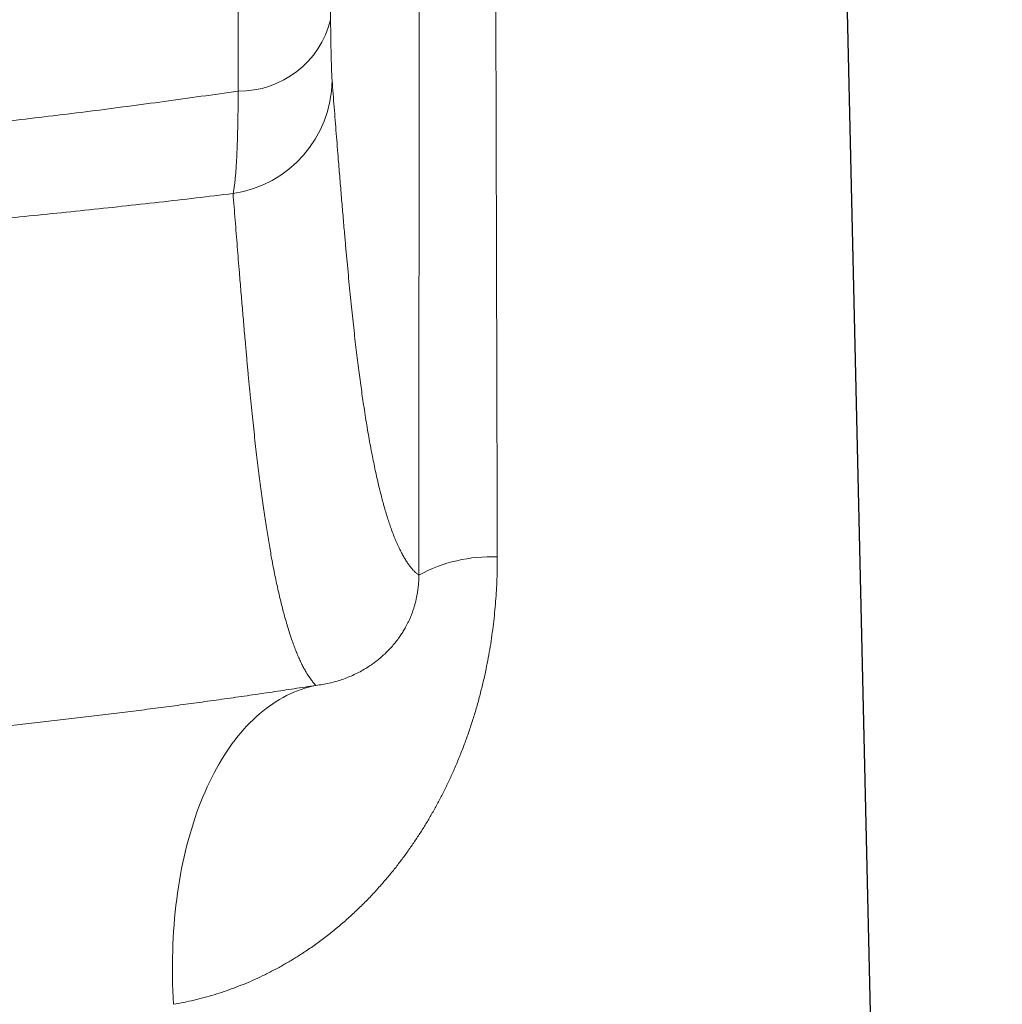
# Model space of a CAD drawing. Header units: millimetres. Extents: x 8 to 599, y 12 to 435.
# Tile 21 of 26: x 324 to 341, y 388 to 405. Entities that reach past the tile are written whole.
import ezdxf

# ---------------------------------------------------------------- set-up
doc = ezdxf.new("R2010")
doc.units = ezdxf.units.MM

msp = doc.modelspace()

# ---------------------------------------------------------------- linework, layer by layer
at = {"color": 7, "linetype": 'Continuous', "lineweight": 30}
msp.add_line((341.229, 289.004), (337.991, 430.636), dxfattribs=at)
at = {"color": 8, "linetype": 'Continuous', "lineweight": 0, "flags": 128}
msp.add_lwpolyline([(327.072, 387.677), (327.066, 387.792), (327.061, 387.907), (327.057, 388.022), (327.054, 388.137), (327.053, 388.251), (327.053, 388.365), (327.055, 388.478), (327.058, 388.591), (327.062, 388.703), (327.067, 388.815), (327.074, 388.926), (327.082, 389.037), (327.091, 389.147), (327.102, 389.256), (327.113, 389.364), (327.127, 389.472), (327.141, 389.579), (327.157, 389.684), (327.174, 389.789), (327.192, 389.893), (327.211, 389.996), (327.232, 390.098), (327.254, 390.198), (327.277, 390.298), (327.301, 390.397), (327.327, 390.494), (327.354, 390.59), (327.382, 390.684), (327.411, 390.778), (327.441, 390.87), (327.473, 390.961), (327.506, 391.05), (327.539, 391.138), (327.574, 391.224), (327.61, 391.309), (327.648, 391.392), (327.686, 391.473), (327.725, 391.554), (327.765, 391.632), (327.807, 391.709), (327.849, 391.784), (327.892, 391.857), (327.937, 391.928), (327.982, 391.998), (328.029, 392.066), (328.076, 392.132), (328.124, 392.196), (328.173, 392.259), (328.223, 392.319), (328.274, 392.378), (328.325, 392.434), (328.378, 392.489), (328.431, 392.541), (328.485, 392.592), (328.54, 392.64), (328.596, 392.687), (328.652, 392.731), (328.709, 392.773), (328.767, 392.814), (328.825, 392.852), (328.884, 392.888), (328.944, 392.921), (329.004, 392.953), (329.065, 392.983), (329.126, 393.01), (329.188, 393.035), (329.25, 393.058), (329.313, 393.078), (329.376, 393.097), (329.44, 393.113), (329.504, 393.127)], dxfattribs=at)
at = {"color": 8, "linetype": 'Continuous', "lineweight": 0}
for centre, radius, start, end in [((328.198, 404.889), 1.604, 269.2309, 346.1514), ((327.802, 403.493), 1.979, 278.3377, 359.1651), ((332.494, 392.764), 2.562, 87.559, 118.7374)]:
    msp.add_arc(centre, radius, start, end, dxfattribs=at)
for points, knots in [([(332.511, 429.012), (332.522, 425.325), (332.542, 417.867), (332.573, 406.638), (332.593, 399.095), (332.603, 395.324)], [0, 0, 0, 0, 0.328308, 0.664154, 1, 1, 1, 1]), ([(331.262, 395.011), (331.264, 397.808), (331.267, 403.403), (331.272, 411.795), (331.278, 420.187), (331.281, 425.782), (331.283, 428.58)], [0, 0, 0, 0, 0.25, 0.5, 0.75, 1, 1, 1, 1]), ([(329.721, 408.377), (329.722, 408.264), (329.723, 408.038), (329.725, 407.702), (329.728, 407.369), (329.731, 407.039), (329.733, 406.712), (329.736, 406.389), (329.739, 406.069), (329.742, 405.751), (329.745, 405.434), (329.748, 405.12), (329.751, 404.81), (329.754, 404.607), (329.755, 404.505)], [0, 0, 0, 0, 0.082835, 0.165681, 0.248526, 0.331361, 0.414199, 0.497049, 0.579899, 0.662737, 0.747047, 0.831369, 0.915691, 1, 1, 1, 1]), ([(328.176, 403.286), (328.176, 403.39), (328.177, 403.599), (328.178, 403.918), (328.179, 404.241), (328.179, 404.567), (328.179, 404.898), (328.179, 405.233), (328.179, 405.573), (328.178, 405.916), (328.177, 406.262), (328.176, 406.587), (328.175, 406.891), (328.174, 407.173), (328.172, 407.456), (328.171, 407.647), (328.17, 407.742)], [0, 0, 0, 0, 0.075567, 0.151149, 0.226737, 0.30232, 0.377888, 0.453955, 0.530037, 0.606124, 0.682206, 0.758274, 0.818688, 0.879101, 0.939551, 1, 1, 1, 1]), ([(329.755, 404.505), (329.755, 404.473), (329.756, 404.408), (329.757, 404.315), (329.758, 404.226), (329.76, 404.14), (329.761, 404.057), (329.763, 403.977), (329.764, 403.903), (329.766, 403.834), (329.768, 403.77), (329.769, 403.713), (329.771, 403.659), (329.773, 403.61), (329.775, 403.566), (329.777, 403.526), (329.779, 403.492), (329.78, 403.473), (329.781, 403.464)], [0, 0, 0, 0, 0.06177, 0.123598, 0.185426, 0.247196, 0.310889, 0.374643, 0.438398, 0.502091, 0.563401, 0.624765, 0.68613, 0.747441, 0.810551, 0.873719, 0.936888, 1, 1, 1, 1]), ([(329.781, 403.464), (329.793, 403.312), (329.816, 403.008), (329.852, 402.559), (329.884, 402.152), (329.914, 401.788), (329.941, 401.466), (329.967, 401.151), (329.992, 400.864), (330.015, 400.603), (330.037, 400.369), (330.058, 400.14), (330.08, 399.918), (330.101, 399.702), (330.123, 399.493), (330.145, 399.29), (330.166, 399.095), (330.188, 398.908), (330.21, 398.727), (330.232, 398.553), (330.253, 398.387), (330.275, 398.226), (330.297, 398.072), (330.321, 397.911), (330.346, 397.745), (330.373, 397.575), (330.401, 397.413), (330.428, 397.258), (330.456, 397.11), (330.484, 396.968), (330.512, 396.833), (330.54, 396.704), (330.568, 396.582), (330.596, 396.466), (330.623, 396.355), (330.652, 396.247), (330.682, 396.142), (330.712, 396.04), (330.743, 395.943), (330.773, 395.853), (330.806, 395.76), (330.842, 395.667), (330.88, 395.575), (330.918, 395.49), (330.956, 395.412), (330.994, 395.341), (331.032, 395.277), (331.071, 395.218), (331.109, 395.166), (331.147, 395.119), (331.185, 395.078), (331.224, 395.041), (331.249, 395.021), (331.262, 395.011)], [0, 0, 0, 0, 0.024622, 0.049245, 0.073867, 0.092336, 0.110805, 0.129274, 0.147742, 0.162517, 0.177291, 0.192066, 0.206841, 0.221615, 0.236398, 0.251182, 0.265965, 0.280749, 0.295532, 0.310306, 0.325081, 0.339856, 0.354631, 0.369405, 0.387882, 0.406359, 0.424836, 0.443313, 0.462037, 0.480761, 0.499485, 0.51821, 0.536934, 0.555658, 0.574383, 0.593106, 0.613443, 0.633779, 0.654116, 0.674452, 0.694788, 0.720208, 0.745629, 0.771049, 0.796469, 0.821889, 0.847309, 0.872729, 0.898149, 0.923611, 0.949074, 0.974537, 1, 1, 1, 1]), ([(311.243, 402.142), (311.243, 402.142), (311.502, 402.135), (312.02, 402.124), (312.797, 402.114), (313.574, 402.111), (314.351, 402.116), (315.128, 402.128), (315.905, 402.148), (316.682, 402.174), (317.46, 402.208), (318.239, 402.248), (319.018, 402.295), (319.797, 402.349), (320.528, 402.405), (321.212, 402.463), (321.848, 402.52), (322.483, 402.582), (323.118, 402.647), (323.752, 402.715), (324.386, 402.787), (325.018, 402.863), (325.651, 402.941), (326.283, 403.023), (326.915, 403.108), (327.546, 403.195), (327.966, 403.255), (328.176, 403.286)], [0, 0, 0, 0, 0.000004, 0.045639, 0.091275, 0.136912, 0.182546, 0.228182, 0.273819, 0.319457, 0.365093, 0.410966, 0.456842, 0.502717, 0.548591, 0.586155, 0.623719, 0.661284, 0.698848, 0.736413, 0.773979, 0.811545, 0.84911, 0.886832, 0.924555, 0.962279, 1, 1, 1, 1]), ([(328.089, 401.534), (328.092, 401.55), (328.099, 401.581), (328.108, 401.638), (328.117, 401.703), (328.124, 401.772), (328.131, 401.843), (328.137, 401.915), (328.142, 401.991), (328.147, 402.073), (328.152, 402.16), (328.156, 402.251), (328.16, 402.346), (328.163, 402.446), (328.166, 402.551), (328.169, 402.661), (328.171, 402.776), (328.173, 402.897), (328.175, 403.022), (328.176, 403.152), (328.176, 403.241), (328.176, 403.286)], [0, 0, 0, 0, 0.061186, 0.122425, 0.183663, 0.244848, 0.295207, 0.34561, 0.396028, 0.44643, 0.496789, 0.546333, 0.595919, 0.645519, 0.695106, 0.744649, 0.795688, 0.846774, 0.897875, 0.948961, 1, 1, 1, 1]), ([(328.089, 401.534), (327.879, 401.509), (327.458, 401.458), (326.826, 401.385), (326.192, 401.315), (325.557, 401.247), (324.922, 401.182), (324.285, 401.119), (323.648, 401.059), (323.008, 401.002), (322.367, 400.948), (321.725, 400.896), (321.081, 400.848), (320.398, 400.8), (319.674, 400.753), (318.91, 400.709), (318.146, 400.669), (317.381, 400.634), (316.616, 400.603), (315.851, 400.578), (315.085, 400.557), (314.318, 400.542), (313.55, 400.531), (312.781, 400.526), (312.012, 400.526), (311.499, 400.53), (311.243, 400.533), (311.243, 400.533)], [0, 0, 0, 0, 0.037997, 0.075996, 0.113995, 0.151992, 0.189987, 0.227984, 0.26598, 0.303975, 0.342168, 0.380361, 0.418555, 0.456747, 0.501966, 0.547185, 0.592405, 0.637623, 0.68284, 0.728059, 0.773277, 0.818494, 0.863869, 0.909245, 0.954621, 0.999996, 1, 1, 1, 1]), ([(329.504, 393.127), (329.489, 393.143), (329.46, 393.175), (329.415, 393.233), (329.371, 393.297), (329.33, 393.364), (329.292, 393.434), (329.257, 393.503), (329.222, 393.578), (329.186, 393.659), (329.151, 393.746), (329.116, 393.839), (329.081, 393.94), (329.046, 394.047), (329.011, 394.162), (328.978, 394.277), (328.947, 394.39), (328.919, 394.501), (328.89, 394.618), (328.862, 394.74), (328.833, 394.869), (328.805, 395.005), (328.777, 395.147), (328.75, 395.286), (328.726, 395.421), (328.703, 395.551), (328.681, 395.686), (328.658, 395.826), (328.636, 395.972), (328.613, 396.123), (328.59, 396.281), (328.568, 396.446), (328.546, 396.616), (328.523, 396.793), (328.501, 396.975), (328.479, 397.163), (328.458, 397.359), (328.436, 397.561), (328.414, 397.77), (328.392, 397.986), (328.37, 398.209), (328.349, 398.437), (328.327, 398.672), (328.304, 398.932), (328.278, 399.219), (328.251, 399.534), (328.224, 399.855), (328.194, 400.219), (328.161, 400.626), (328.125, 401.077), (328.101, 401.382), (328.089, 401.534)], [0, 0, 0, 0, 0.030629, 0.061258, 0.091888, 0.122517, 0.14702, 0.171524, 0.196028, 0.220532, 0.245035, 0.269555, 0.294076, 0.318597, 0.343117, 0.367638, 0.387563, 0.407489, 0.427415, 0.44734, 0.467266, 0.487192, 0.507118, 0.527044, 0.542985, 0.558926, 0.574867, 0.590808, 0.606749, 0.622733, 0.638717, 0.6547, 0.670684, 0.686668, 0.702317, 0.717966, 0.733615, 0.749264, 0.764913, 0.780561, 0.79621, 0.811859, 0.827508, 0.843156, 0.862716, 0.882276, 0.901836, 0.921396, 0.947597, 0.973799, 1, 1, 1, 1]), ([(332.603, 395.324), (332.603, 395.261), (332.603, 395.134), (332.597, 394.943), (332.588, 394.753), (332.575, 394.562), (332.558, 394.371), (332.537, 394.178), (332.512, 393.984), (332.483, 393.791), (332.449, 393.599), (332.41, 393.399), (332.364, 393.19), (332.31, 392.973), (332.252, 392.759), (332.188, 392.546), (332.118, 392.335), (332.043, 392.126), (331.963, 391.92), (331.881, 391.724), (331.797, 391.536), (331.711, 391.358), (331.622, 391.182), (331.529, 391.011), (331.433, 390.842), (331.333, 390.678), (331.229, 390.517), (331.121, 390.357), (331.007, 390.199), (330.888, 390.042), (330.766, 389.889), (330.631, 389.731), (330.484, 389.567), (330.323, 389.4), (330.157, 389.24), (329.987, 389.086), (329.812, 388.939), (329.634, 388.799), (329.451, 388.665), (329.273, 388.546), (329.102, 388.438), (328.937, 388.342), (328.769, 388.251), (328.599, 388.166), (328.431, 388.088), (328.265, 388.017), (328.101, 387.953), (327.935, 387.894), (327.767, 387.84), (327.596, 387.791), (327.423, 387.747), (327.248, 387.708), (327.131, 387.687), (327.072, 387.677)], [0, 0, 0, 0, 0.016699, 0.033411, 0.050127, 0.066839, 0.083538, 0.100681, 0.117837, 0.134999, 0.152156, 0.1693, 0.18923, 0.209173, 0.229118, 0.249049, 0.269382, 0.289727, 0.310073, 0.330408, 0.349094, 0.367789, 0.386483, 0.40517, 0.423852, 0.44254, 0.461228, 0.47991, 0.499535, 0.519167, 0.5388, 0.558425, 0.582164, 0.605914, 0.629664, 0.653404, 0.677141, 0.700889, 0.724637, 0.748374, 0.768573, 0.788782, 0.808995, 0.829203, 0.849402, 0.868125, 0.886854, 0.905583, 0.924306, 0.943227, 0.962153, 0.98108, 1, 1, 1, 1]), ([(329.504, 393.127), (329.542, 393.132), (329.62, 393.142), (329.732, 393.165), (329.842, 393.193), (329.95, 393.226), (330.055, 393.265), (330.158, 393.31), (330.258, 393.36), (330.35, 393.413), (330.434, 393.467), (330.511, 393.521), (330.587, 393.581), (330.661, 393.646), (330.731, 393.713), (330.796, 393.782), (330.856, 393.854), (330.91, 393.924), (330.956, 393.991), (330.997, 394.053), (331.031, 394.113), (331.06, 394.167), (331.083, 394.214), (331.107, 394.264), (331.13, 394.319), (331.151, 394.374), (331.17, 394.429), (331.188, 394.485), (331.203, 394.541), (331.217, 394.596), (331.228, 394.65), (331.238, 394.702), (331.245, 394.751), (331.251, 394.796), (331.255, 394.841), (331.259, 394.888), (331.261, 394.934), (331.262, 394.975), (331.262, 395), (331.262, 395.011)], [0, 0, 0, 0, 0.0513577, 0.1027248, 0.1540928, 0.2054518, 0.2568064, 0.3081697, 0.3595325, 0.4108863, 0.4529693, 0.4950648, 0.5371608, 0.5792493, 0.6213265, 0.6577977, 0.6942732, 0.7307392, 0.755936, 0.7811366, 0.8063281, 0.8218482, 0.8373895, 0.8529264, 0.8684452, 0.8839464, 0.8967734, 0.9096094, 0.9224196, 0.9322827, 0.9421617, 0.9520027, 0.959111, 0.9662372, 0.9733381, 0.9804661, 0.9876205, 0.994753, 1, 1, 1, 1]), ([(322.243, 392.235), (322.345, 392.244), (322.583, 392.266), (322.955, 392.302), (323.357, 392.342), (323.757, 392.383), (324.155, 392.426), (324.549, 392.469), (324.942, 392.513), (325.331, 392.559), (325.718, 392.605), (326.102, 392.652), (326.482, 392.7), (326.86, 392.749), (327.235, 392.799), (327.613, 392.85), (327.993, 392.904), (328.377, 392.958), (328.756, 393.014), (329.133, 393.07), (329.38, 393.108), (329.504, 393.127)], [0, 0, 0, 0, 0.039642, 0.09226, 0.144876, 0.197483, 0.25009, 0.302704, 0.355321, 0.407936, 0.460542, 0.513149, 0.565762, 0.618378, 0.670992, 0.723598, 0.778873, 0.834156, 0.889442, 0.944725, 1, 1, 1, 1])]:
    msp.add_open_spline(points, degree=3, knots=knots, dxfattribs=at)

doc.saveas('drawing.dxf')
